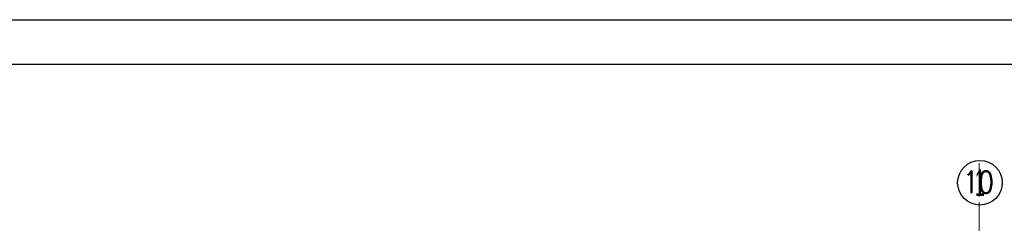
# Model space of a CAD drawing. Header units: millimetres. Extents: x -604189 to 881711, y -381903 to -7297.
# Tile 120 of 256: x -559053 to -548008, y -189403 to -187115. Entities that reach past the tile are written whole.
import ezdxf
from ezdxf.enums import TextEntityAlignment as Align

# ---------------------------------------------------------------- set-up
doc = ezdxf.new("R2010")
doc.units = ezdxf.units.MM
doc.header["$LTSCALE"] = 100
doc.linetypes.add('ACAD_ISO04W100', pattern=[30.5, 24, -3, 0.5, -3])
doc.linetypes.add('CENTER2', pattern=[1.125, 0.75, -0.125, 0.125, -0.125])
doc.layers.add('3', color=3, linetype='Continuous')
doc.layers.add('LINIA5', color=1, linetype='Continuous')
doc.layers.add('osie', color=24, linetype='ACAD_ISO04W100', lineweight=5)
doc.layers.add('wym_50rz', color=101, linetype='Continuous', lineweight=13)
doc.styles.add('CDMSTYLE', font='CDMSIMPL', dxfattribs={"width": 0.8, "bigfont": 'CDMBIGPL'})
doc.styles.add('ROMANS', font='romans.shx', dxfattribs={"width": 0.8, "height": 10})

# ---------------------------------------------------------------- blocks, each defined once
blk = doc.blocks.new('00NumOkr')
at = {"color": 0, "linetype": 'Continuous', "lineweight": -2}
blk.add_circle((0, 0), 5, dxfattribs=at)
at = {"color": 0, "linetype": 'Continuous', "lineweight": -2, "style": 'CDMSTYLE', "width": 0.5}
blk.add_attdef('NR', text='', height=6, dxfattribs=at).set_placement((0, 0), align=Align.MIDDLE)

msp = doc.modelspace()

# ---------------------------------------------------------------- linework, layer by layer
at = {"layer": 'LINIA5', "color": 0, "linetype": 'ByBlock'}
msp.add_lwpolyline([(-601105.1, -187115.5), (-517105.1, -187115.5), (-517105.1, -216815.5), (-601105.1, -216815.5), (-601105.1, -187115.5)], dxfattribs=at)
msp.add_lwpolyline([(-600055.1, -187615.5), (-517605.1, -187615.5), (-517605.1, -216315.5), (-600055.1, -216315.5)], close=True, dxfattribs=at)
at = {"layer": 'osie', "color": 0, "linetype": 'CENTER2', "ltscale": 5}
for points in [[(-548291.8, -188726.7), (-548291.8, -207696.8)], [(-548291.8, -189196.9), (-548291.8, -214177.7)]]:
    msp.add_lwpolyline(points, dxfattribs=at)

# ---------------------------------------------------------------- block references
at = {"layer": '3', "color": 0, "linetype": 'Continuous', "xscale": 50, "yscale": 50, "zscale": 50}
msp.add_blockref('00NumOkr', (-548281.8, -188947.1), dxfattribs=at).add_auto_attribs({'NR': '1'})

# ---------------------------------------------------------------- texts
at = {"layer": 'wym_50rz', "color": 0, "linetype": 'ByBlock', "lineweight": 20, "style": 'ROMANS', "width": 0.8}
msp.add_text('10', height=250, dxfattribs=at).set_placement((-548299.2, -188940.3), align=Align.MIDDLE_CENTER)

doc.saveas('drawing.dxf')
